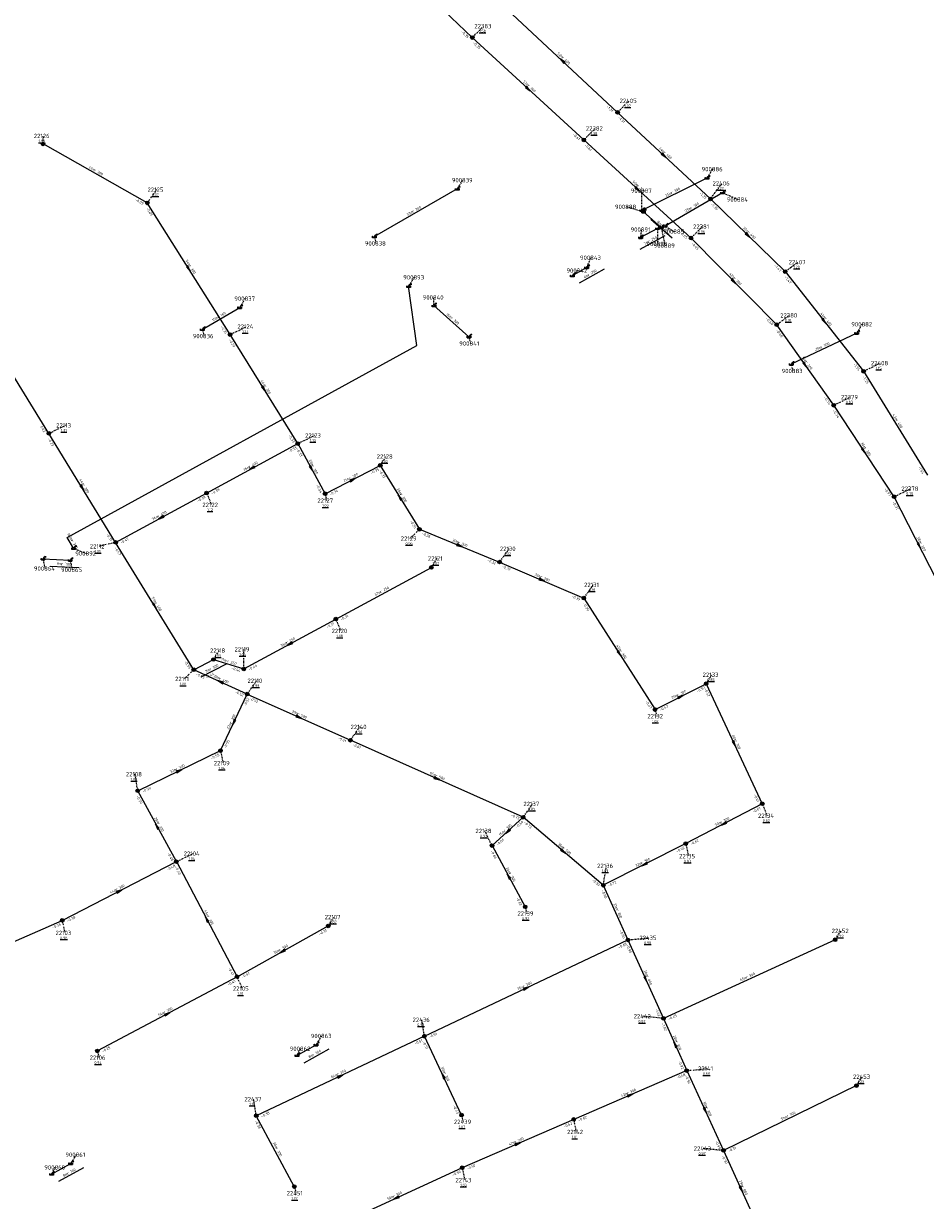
# Model space of a CAD drawing. Extents: x 188323 to 208361, y 565368 to 574910.
# Tile 193 of 256: x 201896 to 202207, y 570676 to 571081. Entities that reach past the tile are written whole.
import ezdxf

# ---------------------------------------------------------------- set-up
doc = ezdxf.new("R2010")
doc.units = 0
doc.linetypes.add('DASHDOT', pattern=[1, 0.5, -0.25, 0, -0.25])
doc.layers.get('0').update_dxf_attribs({"linetype": 'CONTINUOUS'})
for name, color, linetype in [('RIO-AFM', 7, 'CONTINUOUS'), ('RIO-BOK', 7, 'CONTINUOUS'), ('RIO-DET', 7, 'CONTINUOUS'), ('RIO-KNP', 7, 'CONTINUOUS'), ('RIO-KNR', 7, 'CONTINUOUS'), ('RIO-LAG', 7, 'CONTINUOUS'), ('RIO-LAG_0B', 7, 'CONTINUOUS'), ('RIO-LEN', 7, 'CONTINUOUS'), ('RIO-MVD', 1, 'CONTINUOUS'), ('RIO-VRB', 6, 'DASHDOT'), ('RIO-VRH', 7, 'CONTINUOUS')]:
    doc.layers.add(name, color=color, linetype=linetype)
doc.styles.add('RIO-TXT', font='isocp.shx')

# ---------------------------------------------------------------- blocks, each defined once
blk = doc.blocks.new('L_VHR')
blk.add_lwpolyline([(-0.5, 0), (0.5, 0), (-0.5, 0.15), (-0.5, -0.15), (0.5, 0)])
blk = doc.blocks.new('K_IPG')
blk.add_circle((0, 0), 0.5)
for points in [[(0, 0), (-0.5, 0), (-0.433013, 0.25)], [(0, 0), (-0.433013, -0.25), (-0.5, 0)], [(0, 0), (-0.433013, 0.25), (-0.25, 0.433013)], [(0, 0), (-0.25, -0.433013), (-0.433013, -0.25)], [(0, 0), (-0.25, 0.433013), (0, 0.5)], [(0, 0), (0, -0.5), (-0.25, -0.433013)], [(0, 0), (0, 0.5), (0.25, 0.433013)], [(0, 0), (0.25, 0.433013), (0.433013, 0.25)], [(0, 0), (0.433013, 0.25), (0.5, 0)], [(0, 0), (0.5, 0), (0.433013, -0.25)], [(0, 0), (0.433013, -0.25), (0.25, -0.433013)], [(0, 0), (0.25, -0.433013), (0, -0.5)]]:
    blk.add_solid(points)
at = {"style": 'RIO-TXT', "flags": 1}
blk.add_attdef('KNOOPNAAM', (2, 2), '', height=1, dxfattribs=at)
blk = doc.blocks.new('K_UTB')
blk.add_lwpolyline([(0.5, 0.15), (0.5, -0.3), (-0.5, -0.3), (-0.5, 0.15), (-0.45, 0.15), (-0.45, -0.25), (0, -0.25), (0.45, -0.25), (0.45, 0.15)], close=True)
blk.add_lwpolyline([(0.85, 0.6), (0.55, 0.65), (0.614828, 0.459583), (0.850842, 0.598937)])
blk.add_arc((0.85, -0.25), 0.85, 90, 180)
at = {"style": 'RIO-TXT', "flags": 1}
blk.add_attdef('KNOOPNAAM', (2, 2), '', height=1, dxfattribs=at)
blk = doc.blocks.new('106_02______22111_____22118_')
at = {"layer": 'RIO-LAG_0B'}
blk.add_line((0, 0), (8.732, 4.494), dxfattribs=at)
at = {"layer": 'RIO-AFM', "style": 'RIO-TXT'}
blk.add_text('r 300', height=0.9, rotation=27.2324, dxfattribs=at).set_placement((3.1766, 2.1974))
at = {"layer": 'RIO-BOK', "style": 'RIO-TXT'}
blk.add_text('-0.44', height=0.9, rotation=27.2324, dxfattribs=at).set_placement((1.8853, -0.6042))
at = {"layer": 'RIO-LEN', "style": 'RIO-TXT'}
blk.add_text('8m', height=0.9, rotation=27.2324, dxfattribs=at).set_placement((1.7362, 1.456))
blk = doc.blocks.new('1333_90______900842____900843_')
at = {"layer": 'RIO-LAG'}
blk.add_line((0, 0), (8.528, 4.87), dxfattribs=at)
at = {"layer": 'RIO-AFM', "style": 'RIO-TXT'}
blk.add_text('r 250', height=0.9, rotation=29.7293, dxfattribs=at).set_placement((3.0779, 2.3337))
at = {"layer": 'RIO-LEN', "style": 'RIO-TXT'}
blk.add_text('6m', height=0.9, rotation=29.7293, dxfattribs=at).set_placement((1.6712, 1.5303))
blk = doc.blocks.new('1335_90______900860____900861_')
at = {"layer": 'RIO-LAG'}
blk.add_line((0, 0), (8.613, 4.717), dxfattribs=at)
at = {"layer": 'RIO-AFM', "style": 'RIO-TXT'}
blk.add_text('r 160', height=0.9, rotation=28.7046, dxfattribs=at).set_placement((3.1191, 2.2783))
at = {"layer": 'RIO-LEN', "style": 'RIO-TXT'}
blk.add_text('8m', height=0.9, rotation=28.7046, dxfattribs=at).set_placement((1.6983, 1.5001))
blk = doc.blocks.new('1336_90______900862____900863_')
at = {"layer": 'RIO-LAG'}
blk.add_line((0, 0), (8.613, 4.717), dxfattribs=at)
at = {"layer": 'RIO-AFM', "style": 'RIO-TXT'}
blk.add_text('r 160', height=0.9, rotation=28.7046, dxfattribs=at).set_placement((3.1191, 2.2783))
at = {"layer": 'RIO-LEN', "style": 'RIO-TXT'}
blk.add_text('8m', height=0.9, rotation=28.7046, dxfattribs=at).set_placement((1.6983, 1.5001))
blk = doc.blocks.new('1337_90______900864____900865_')
at = {"layer": 'RIO-LAG'}
blk.add_line((0, 0), (9.808, -0.487), dxfattribs=at)
at = {"layer": 'RIO-AFM', "style": 'RIO-TXT'}
blk.add_text('r 300', height=0.9, rotation=357.1257, dxfattribs=at).set_placement((3.8501, 0.3097))
at = {"layer": 'RIO-LEN', "style": 'RIO-TXT'}
blk.add_text('9m', height=0.9, rotation=357.1257, dxfattribs=at).set_placement((2.2321, 0.3899))
blk = doc.blocks.new('1339_90______900888____900889_')
at = {"layer": 'RIO-LAG'}
blk.add_line((0, 0), (7.398, -6.46), dxfattribs=at)
at = {"layer": 'RIO-AFM', "style": 'RIO-TXT'}
blk.add_text('r 250', height=0.9, rotation=318.8448, dxfattribs=at).set_placement((3.2144, -2.1426))
at = {"layer": 'RIO-LEN', "style": 'RIO-TXT'}
blk.add_text('8m', height=0.9, rotation=318.8448, dxfattribs=at).set_placement((1.9941, -1.0772))
blk = doc.blocks.new('1340_90______900890____900891_')
at = {"layer": 'RIO-LAG'}
blk.add_line((0, 0), (-8.611, -4.725), dxfattribs=at)
at = {"layer": 'RIO-AFM', "style": 'RIO-TXT'}
blk.add_text('r 250', height=0.9, rotation=388.732, dxfattribs=at).set_placement((-5.4935, -2.4428))
at = {"layer": 'RIO-LEN', "style": 'RIO-TXT'}
blk.add_text('7m', height=0.9, rotation=388.732, dxfattribs=at).set_placement((-6.9135, -3.2225))

msp = doc.modelspace()

# ---------------------------------------------------------------- linework, layer by layer
at = {"layer": 'RIO-LAG'}
for p, q in [((202131.392, 571028.288), (202108.992, 571017.152)), ((202045.408, 571024.512), (202016.896, 571008.128)), ((202136.768, 571023.232), (202116.976, 571011.776)), ((202109.536, 571016.64), (202115.648, 571011.264)), ((202114.352, 571010.944), (202108.544, 571007.808)), ((202085.04, 570994.688), (202089.952, 570997.504)), ((201957.632, 570976.192), (201970.528, 570983.744)), ((202037.376, 570984.384), (202049.408, 570973.632)), ((202182.928, 570974.912), (202160.384, 570964.224)), ((201902.784, 570897.216), (201912.144, 570896.768)), ((201990.224, 570726.336), (201996.832, 570729.984)), ((201905.744, 570685.504), (201912.352, 570689.152))]:
    msp.add_line(p, q, dxfattribs=at)
msp.add_lwpolyline([(201913.344, 570900.864), (201911.168, 570904.576), (202031.472, 570970.624), (202028.672, 570991.04)], dxfattribs=at)
at = {"layer": 'RIO-LAG_0B'}
for p, q in [((202050.592, 571076.608), (202018.8, 571106.88)), ((202062.592, 571086.272), (202100.608, 571050.88)), ((202088.992, 571041.408), (202050.592, 571076.608)), ((202100.608, 571050.88), (202132.608, 571021.12)), ((201938.704, 571019.712), (201902.8, 571040)), ((202125.904, 571007.616), (202088.992, 571041.408)), ((201967.2, 570974.4), (201938.704, 571019.712)), ((202132.608, 571021.12), (202158.304, 570996.096)), ((202155.392, 570977.792), (202125.904, 571007.616)), ((202158.304, 570996.096), (202185.296, 570961.792)), ((201904.8, 570940.416), (201880.8, 570979.392)), ((201990.496, 570936.896), (201967.2, 570974.4)), ((202175.008, 570950.08), (202155.392, 570977.792)), ((202185.296, 570961.792), (202207.296, 570926.08)), ((202195.808, 570918.592), (202175.008, 570950.08)), ((201927.808, 570902.912), (201904.8, 570940.416)), ((201959.104, 570919.872), (201990.496, 570936.896)), ((201990.496, 570936.896), (201999.904, 570919.616)), ((201999.904, 570919.616), (202018.896, 570929.408)), ((202018.896, 570929.408), (202032.4, 570907.392)), ((201927.808, 570902.912), (201959.104, 570919.872)), ((202213.104, 570884.928), (202195.808, 570918.592)), ((202032.4, 570907.392), (202060, 570896.128)), ((201954.704, 570859.072), (201927.808, 570902.912)), ((202003.6, 570876.48), (202036.496, 570894.272)), ((202060, 570896.128), (202088.992, 570883.712)), ((202088.992, 570883.712), (202113.504, 570845.376)), ((201971.904, 570859.328), (202003.6, 570876.48)), ((201954.704, 570859.072), (201961.504, 570862.592)), ((201961.504, 570862.592), (201971.904, 570859.328)), ((201973.104, 570850.688), (201954.704, 570859.072)), ((202113.504, 570845.376), (202131.104, 570854.272)), ((202131.104, 570854.272), (202150.4, 570812.928)), ((201963.904, 570831.232), (201973.104, 570850.688)), ((201973.104, 570850.688), (202008.608, 570834.816)), ((202068.096, 570808.32), (202008.608, 570834.816)), ((201935.392, 570817.408), (201963.904, 570831.232)), ((201948.704, 570793.024), (201935.392, 570817.408)), ((202150.4, 570812.928), (202124.096, 570799.232)), ((202068.096, 570808.32), (202057.408, 570798.528)), ((202095.696, 570784.896), (202068.096, 570808.32)), ((202057.408, 570798.528), (202068.8, 570777.472)), ((202124.096, 570799.232), (202095.696, 570784.896)), ((201909.408, 570772.8), (201948.704, 570793.024)), ((201948.704, 570793.024), (201969.6, 570753.408)), ((202095.696, 570784.896), (202104.192, 570766.08)), ((201876.4, 570758.4), (201909.408, 570772.8)), ((201969.6, 570753.408), (202000.992, 570770.88)), ((202034.096, 570732.928), (202104.192, 570766.08)), ((202104.192, 570766.08), (202116.4, 570739.072)), ((202175.52, 570766.144), (202116.4, 570739.072)), ((201969.6, 570753.408), (201921.504, 570727.872)), ((202116.4, 570739.072), (202124.4, 570721.088)), ((202034.096, 570732.928), (201976.192, 570705.6)), ((202046.896, 570705.792), (202034.096, 570732.928)), ((202124.4, 570721.088), (202085.504, 570704.32)), ((202124.4, 570721.088), (202137.104, 570693.632)), ((202182.864, 570715.968), (202137.104, 570693.632)), ((201989.312, 570681.216), (201976.192, 570705.6)), ((202085.504, 570704.32), (202047.104, 570687.68)), ((202137.104, 570693.632), (202149.2, 570666.88)), ((202047.104, 570687.68), (202001.792, 570666.816))]:
    msp.add_line(p, q, dxfattribs=at)
at = {"layer": 'RIO-VRB'}
for p, q in [((202050.6, 571076.6), (202054.4874, 571080.5624)), ((202100.6, 571050.9), (202104.4874, 571054.8624)), ((202089, 571041.4), (202092.8874, 571045.3624)), ((201902.8, 571040), (201902.7997, 571042.775)), ((202131.39, 571028.27), (202133.3664, 571031.3258)), ((202045.4, 571024.5), (202047.3764, 571027.5558)), ((201938.7, 571019.7), (201941.9618, 571024.288)), ((202109, 571017.15), (202108.999, 571023.925)), ((202132.6, 571021.1), (202136.5045, 571026.4541)), ((202136.77, 571023.23), (202142.0309, 571020.8922)), ((202109.53, 571016.63), (202103.547, 571018.3831)), ((202114.35, 571010.97), (202114.3529, 571005.595)), ((202115.65, 571011.28), (202116.8776, 571005.0123)), ((202116.98, 571011.76), (202120.1014, 571009.8404)), ((202125.9, 571007.6), (202129.7874, 571011.5624)), ((202016.89, 571008.11), (202017.4235, 571005.7816)), ((202108.55, 571007.79), (202108.91, 571010.5335)), ((202089.96, 570997.5), (202091.4972, 571000.8632)), ((202158.3, 570996.1), (202162.6949, 570999.3377)), ((202085.04, 570994.69), (202086.8369, 570996.4276)), ((202028.67, 570991.06), (202030.6464, 570994.1158)), ((201970.52, 570983.72), (201972.4964, 570986.7758)), ((202037.37, 570984.4), (202037.3697, 570987.175)), ((202155.4, 570977.8), (202159.7949, 570981.0377)), ((201957.64, 570976.22), (201958.1735, 570973.8916)), ((201967.2, 570974.4), (201972.9086, 570977.178)), ((202182.93, 570974.89), (202184.9064, 570977.9458)), ((202049.4, 570973.66), (202049.9335, 570971.3316)), ((202160.39, 570964.21), (202160.9235, 570961.8816)), ((202185.3, 570961.8), (202191.0086, 570964.578)), ((202175, 570950.1), (202180.7086, 570952.878)), ((201904.8, 570940.4), (201910.5086, 570943.178)), ((201990.5, 570936.9), (201996.2086, 570939.678)), ((202018.9, 570929.4), (202020.8764, 570932.4558)), ((201959.1, 570919.9), (201960.8352, 570915.8308)), ((201999.9, 570919.6), (202000.4335, 570917.2716)), ((202195.8, 570918.6), (202201.5086, 570921.378)), ((202032.4, 570907.4), (202029.1394, 570904.211)), ((201927.8, 570902.9), (201922.0921, 570901.5202)), ((201902.79, 570897.24), (201903.4971, 570893.9268)), ((201913.35, 570900.89), (201917.7449, 570899.0523)), ((202036.5, 570894.3), (202038.4764, 570897.3558)), ((202060, 570896.1), (202063.2618, 570900.688)), ((201912.15, 570896.77), (201912.8571, 570893.4568)), ((202089, 570883.7), (202092.2618, 570888.288)), ((202003.6, 570876.5), (202005.3352, 570872.4308)), ((201961.5, 570862.6), (201963.4764, 570865.6558)), ((201971.9, 570859.3), (201971.899, 570866.075)), ((201954.7, 570859.1), (201951.4394, 570855.911)), ((202131.1, 570854.3), (202133.0764, 570857.3558)), ((201973.1, 570850.7), (201976.3618, 570855.288)), ((202113.5, 570845.4), (202114.0335, 570843.0716)), ((202008.6, 570834.8), (202011.8618, 570839.388)), ((201963.9, 570831.2), (201964.7806, 570826.902)), ((201935.4, 570817.4), (201934.5179, 570823.0977)), ((202068.1, 570808.3), (202071.3618, 570812.888)), ((202150.4, 570812.9), (202152.1352, 570808.8308)), ((202057.4, 570798.5), (202054.8616, 570803.5945)), ((202124.1, 570799.2), (202124.9806, 570794.902)), ((201948.7, 570793), (201954.4086, 570795.778)), ((202095.7, 570784.9), (202096.7541, 570791.5829)), ((202068.8, 570777.5), (202069.3335, 570775.1716)), ((201909.4, 570772.8), (201910.2806, 570768.502)), ((202001, 570770.9), (202002.9764, 570773.9558)), ((202175.52, 570766.13), (202177.4964, 570769.1858)), ((202104.2, 570766.1), (202111.275, 570766.8)), ((201969.6, 570753.4), (201971.3352, 570749.3308)), ((202116.4, 570739.1), (202109.325, 570739.7978)), ((202034.1, 570732.9), (202033.2179, 570738.5977)), ((201996.84, 570729.97), (201998.8164, 570733.0258)), ((201921.5, 570727.9), (201922.0335, 570725.5716)), ((201990.23, 570726.35), (201991.5636, 570728.6397)), ((202124.4, 570721.1), (202131.475, 570721.8)), ((202182.86, 570715.96), (202184.8364, 570719.0158)), ((201976.2, 570705.6), (201975.3179, 570711.2977)), ((202046.9, 570705.8), (202047.4335, 570703.4716)), ((202085.5, 570704.3), (202086.3806, 570700.002)), ((201912.36, 570689.12), (201914.3364, 570692.1758)), ((202137.1, 570693.6), (202130.025, 570694.2978)), ((201905.75, 570685.5), (201907.0836, 570687.7897)), ((202047.1, 570687.7), (202047.9806, 570683.402)), ((201989.32, 570681.23), (201989.8535, 570678.9016))]:
    msp.add_line(p, q, dxfattribs=at)

# ---------------------------------------------------------------- block references
at = {"layer": 'RIO-DET'}
for name, p in [('1339_90______900888____900889_', (202112.032, 571014.144)), ('1340_90______900890____900891_', (202116.848, 571008.448)), ('1333_90______900842____900843_', (202087.536, 570992.192)), ('1337_90______900864____900865_', (201905.296, 570894.72)), ('106_02______22111_____22118_', (201957.2, 570856.576)), ('1336_90______900862____900863_', (201992.736, 570723.84)), ('1335_90______900860____900861_', (201908.256, 570683.008))]:
    msp.add_blockref(name, p, dxfattribs=at)
at = {"layer": 'RIO-KNP', "xscale": 1.25, "yscale": 1.25, "zscale": 1.25}
for name, p in [('K_IPG', (202050.592, 571076.608)), ('K_IPG', (202100.608, 571050.88)), ('K_IPG', (201902.8, 571040)), ('K_IPG', (202088.992, 571041.408)), ('K_UTB', (202131.392, 571028.288)), ('K_UTB', (202045.408, 571024.512)), ('K_UTB', (202136.768, 571023.232)), ('K_IPG', (201938.704, 571019.712)), ('K_IPG', (202132.608, 571021.12)), ('K_UTB', (202108.992, 571017.152)), ('K_UTB', (202109.536, 571016.64)), ('K_UTB', (202114.352, 571010.944)), ('K_UTB', (202115.648, 571011.264)), ('K_UTB', (202116.976, 571011.776)), ('K_UTB', (202016.896, 571008.128)), ('K_UTB', (202108.544, 571007.808)), ('K_IPG', (202125.904, 571007.616)), ('K_UTB', (202085.04, 570994.688)), ('K_UTB', (202089.952, 570997.504)), ('K_IPG', (202158.304, 570996.096)), ('K_UTB', (202028.672, 570991.04)), ('K_UTB', (201970.528, 570983.744)), ('K_UTB', (202037.376, 570984.384)), ('K_IPG', (202155.392, 570977.792)), ('K_UTB', (201957.632, 570976.192)), ('K_IPG', (201967.2, 570974.4)), ('K_UTB', (202049.408, 570973.632)), ('K_UTB', (202182.928, 570974.912)), ('K_UTB', (202160.384, 570964.224)), ('K_IPG', (202185.296, 570961.792)), ('K_IPG', (202175.008, 570950.08)), ('K_IPG', (201904.8, 570940.416)), ('K_IPG', (201990.496, 570936.896)), ('K_IPG', (202018.896, 570929.408)), ('K_IPG', (201959.104, 570919.872)), ('K_IPG', (201999.904, 570919.616)), ('K_IPG', (202195.808, 570918.592)), ('K_IPG', (202032.4, 570907.392)), ('K_UTB', (201913.344, 570900.864)), ('K_IPG', (201927.808, 570902.912)), ('K_UTB', (201902.784, 570897.216)), ('K_UTB', (201912.144, 570896.768)), ('K_IPG', (202036.496, 570894.272)), ('K_IPG', (202060, 570896.128)), ('K_IPG', (202088.992, 570883.712)), ('K_IPG', (202003.6, 570876.48)), ('K_IPG', (201961.504, 570862.592)), ('K_IPG', (201954.704, 570859.072)), ('K_IPG', (201971.904, 570859.328)), ('K_IPG', (202131.104, 570854.272)), ('K_IPG', (201973.104, 570850.688)), ('K_IPG', (202113.504, 570845.376)), ('K_IPG', (202008.608, 570834.816)), ('K_IPG', (201963.904, 570831.232)), ('K_IPG', (201935.392, 570817.408)), ('K_IPG', (202150.4, 570812.928)), ('K_IPG', (202068.096, 570808.32)), ('K_IPG', (202057.408, 570798.528)), ('K_IPG', (202124.096, 570799.232)), ('K_IPG', (201948.704, 570793.024)), ('K_IPG', (202095.696, 570784.896)), ('K_IPG', (202068.8, 570777.472)), ('K_IPG', (201909.408, 570772.8)), ('K_IPG', (202000.992, 570770.88)), ('K_IPG', (202104.192, 570766.08)), ('K_IPG', (202175.52, 570766.144)), ('K_IPG', (201969.6, 570753.408)), ('K_IPG', (202116.4, 570739.072)), ('K_IPG', (202034.096, 570732.928)), ('K_IPG', (201921.504, 570727.872)), ('K_UTB', (201990.224, 570726.336)), ('K_UTB', (201996.832, 570729.984)), ('K_IPG', (202124.4, 570721.088)), ('K_IPG', (202182.864, 570715.968)), ('K_IPG', (201976.192, 570705.6)), ('K_IPG', (202046.896, 570705.792)), ('K_IPG', (202085.504, 570704.32)), ('K_IPG', (202137.104, 570693.632)), ('K_UTB', (201912.352, 570689.152)), ('K_IPG', (202047.104, 570687.68)), ('K_UTB', (201905.744, 570685.504)), ('K_IPG', (201989.312, 570681.216))]:
    msp.add_blockref(name, p, dxfattribs=at)
at = {"layer": 'RIO-VRH', "xscale": 2, "yscale": 2, "zscale": 2}
for p, rotation in [((202081.6, 571068.6), 497.033), ((202069.8, 571059), 317.4938), ((202116.6, 571036), 317.0431), ((202107.45, 571024.5), 317.515), ((202145.45, 571008.6), 315.7955), ((201952.95, 570997.05), 302.1814), ((202140.65, 570992.7), 314.7147), ((202171.8, 570978.95), 308.2141), ((202165.2, 570963.95), 305.288), ((201978.85, 570955.65), 301.8599), ((202185.4, 570934.35), 303.4432), ((201974.8, 570928.4), 208.4283), ((201995.2, 570928.25), 298.5238), ((201916.3, 570921.65), 301.5281), ((202009.4, 570924.5), 27.2815), ((202025.65, 570918.4), 481.5407), ((201943.45, 570911.4), 208.5049), ((202046.2, 570901.75), 337.7371), ((202204.45, 570901.75), 297.1802), ((202074.5, 570889.9), 336.8514), ((201941.25, 570881), 301.5623), ((201987.75, 570867.9), 208.4808), ((202101.25, 570864.55), 302.6123), ((201963.9, 570854.9), 155.4648), ((202122.3, 570849.85), 26.8222), ((201968.5, 570840.95), 244.7358), ((201990.85, 570842.75), 335.8754), ((202140.75, 570833.6), 295.0007), ((201949.65, 570824.3), 25.8341), ((202038.35, 570821.55), 335.9953), ((201942.05, 570805.2), 118.6002), ((202062.75, 570803.4), 222.4819), ((202137.25, 570806.05), 207.5128), ((202081.9, 570796.6), 319.7119), ((202109.9, 570792.05), 206.7235), ((202063.1, 570788), 478.5018), ((201929.05, 570782.9), 27.2002), ((201959.15, 570773.2), 477.8304), ((201985.3, 570762.15), 209.1291), ((202110.3, 570752.6), 294.3225), ((202069.15, 570749.5), 25.3401), ((201945.55, 570740.65), 387.9273), ((202120.4, 570730.1), 473.9691), ((202005.15, 570719.25), 385.2415), ((202040.5, 570719.35), 115.2891), ((202104.95, 570712.7), 383.356), ((202130.75, 570707.35), 294.7949), ((202066.3, 570696), 383.3761), ((202143.15, 570680.25), 294.3859), ((202024.45, 570677.25), 204.7646)]:
    msp.add_blockref('L_VHR', p, dxfattribs=dict(at, rotation=rotation))

# ---------------------------------------------------------------- texts
at = {"layer": 'RIO-AFM', "style": 'RIO-TXT'}
for s, rotation, p in [('r 400', 317.033, (202081.3588, 571069.5299)), ('r 300', 317.4938, (202069.5513, 571059.9279)), ('r 400', 317.0431, (202116.3566, 571036.9282)), ('r 300', 330.5166, (201920.2966, 571030.6952)), ('r 300', 317.515, (202107.2004, 571025.4275)), ('r 300', 386.4086, (202119.2435, 571022.804)), ('r 300', 390.0929, (202125.9196, 571017.527)), ('r 300', 389.891, (202030.1882, 571016.3431)), ('r 400', 315.7955, (202145.2252, 571009.5314)), ('r 300', 302.1814, (201952.9555, 570998.011)), ('r 300', 314.7147, (202140.4441, 570993.6369)), ('r 160', 30.2091, (201963.1283, 570979.9944)), ('r 300', 318.2468, (202043.1164, 570979.9462)), ('r 400', 308.2141, (202171.7019, 570979.9045)), ('r 300', 385.3502, (202170.7104, 570969.6615)), ('r 300', 305.288, (202165.1485, 570964.9061)), ('r 300', 301.8599, (201978.8585, 570956.6092)), ('r 400', 301.6492, (202196.3114, 570944.909)), ('r 300', 303.4432, (202185.3801, 570935.3083)), ('r 400', 28.4283, (201973.8495, 570928.454)), ('r 300', 298.5238, (201995.2573, 570929.2037)), ('r 300', 27.2815, (202008.4508, 570924.573)), ('r 300', 301.5281, (201916.3139, 570922.6093)), ('r 300', 301.5407, (202025.6587, 570919.3565)), ('r 400', 28.5049, (201942.4993, 570911.4527)), ('r 300', 300.7165, (201912.4147, 570903.4456)), ('r 300', 337.7371, (202045.6427, 570902.5281)), ('r 300', 297.1802, (202204.535, 570902.7045)), ('r 300', 336.8514, (202073.9549, 570890.6872)), ('r 250', 28.412, (202019.0995, 570885.4542)), ('r 400', 301.5623, (201941.2652, 570881.9607)), ('r 250', 28.4808, (201986.7994, 570867.9531)), ('r 300', 302.6123, (202101.2461, 570865.5098)), ('r 250', 342.3972, (201966.0798, 570861.6744)), ('r 400', 335.4648, (201963.3727, 570855.6968)), ('r 300', 26.8222, (202121.3515, 570849.9306)), ('r 300', 64.7358, (201967.7022, 570840.4307)), ('r 500', 335.8754, (201990.3197, 570843.5483)), ('r 300', 295.0007, (202140.8733, 570834.5518)), ('r 300', 25.8341, (201948.703, 570824.397)), ('r 500', 335.9953, (202037.8212, 570822.3549)), ('r 300', 387.5128, (202136.2962, 570806.1269)), ('r 300', 298.6002, (201942.1084, 570806.1549)), ('r 300', 402.4819, (202061.8118, 570803.2243)), ('r 500', 319.7119, (202081.6122, 570797.5139)), ('r 300', 386.7235, (202108.9472, 570792.1407)), ('r 300', 298.5018, (202063.1589, 570788.9543)), ('r 300', 27.2002, (201928.1009, 570782.9743)), ('r 800', 294.3357, (202100.0772, 570776.4469)), ('r 300', 297.8304, (201959.2259, 570774.1567)), ('r 300', 29.1291, (201984.349, 570762.1924)), ('r 300', 25.3401, (202068.2038, 570749.6051)), ('r 800', 294.3225, (202110.43, 570753.5481)), ('r 300', 384.5677, (202145.0068, 570752.7511)), ('r 300', 387.9273, (201944.5919, 570740.727)), ('r 800', 293.9691, (202120.5329, 570731.0461)), ('r 300', 385.2415, (202004.1953, 570719.3745)), ('r 300', 295.2891, (202040.614, 570720.3004)), ('r 300', 383.356, (202104.0025, 570712.8495)), ('r 800', 294.7949, (202130.8723, 570708.2994)), ('r 300', 386.0392, (202159.0253, 570704.8874)), ('r 300', 383.3761, (202065.3526, 570696.1491)), ('r 300', 298.3028, (201982.8234, 570694.3695)), ('r 300', 384.7646, (202023.498, 570677.3783)), ('r 800', 294.3859, (202143.2788, 570681.1984))]:
    msp.add_text(s, height=0.9, rotation=rotation, dxfattribs=at).set_placement(p)
at = {"layer": 'RIO-BOK', "style": 'RIO-TXT'}
for s, rotation, p in [('-0.35', 316.3881, (202046.6837, 571078.4326)), ('-0.35', 317.4938, (202050.6871, 571074.6222)), ('-1.31', 317.033, (202096.6668, 571052.6922)), ('-1.31', 317.0431, (202100.6715, 571048.9216)), ('-0.61', 317.4938, (202085.0525, 571043.1606)), ('-0.61', 317.515, (202089.0878, 571039.4222)), ('-1.35', 317.0431, (202128.6624, 571022.8882)), ('-0.09', 330.5166, (201934.4533, 571020.5201)), ('-1.35', 315.7955, (202132.6284, 571019.1205)), ('-0.09', 302.1814, (201938.2616, 571017.7694)), ('-0.65', 317.515, (202121.9508, 571009.3584)), ('-0.65', 314.7147, (202125.8911, 571005.6203)), ('-1.47', 315.7955, (202154.3989, 570997.9698)), ('-1.47', 308.2141, (202158.067, 570994.134)), ('-0.68', 314.7147, (202151.5374, 570979.7459)), ('-0.20', 302.1814, (201963.8583, 570977.1414)), ('-0.68', 305.288, (202155.0669, 570975.8485)), ('-0.20', 301.8599, (201966.7508, 570972.4719)), ('-1.55', 308.2141, (202181.6835, 570964.1714)), ('-1.55', 301.6492, (202184.8437, 570959.8736)), ('-0.74', 305.288, (202171.5048, 570952.6486)), ('-0.74', 303.4432, (202174.6043, 570948.1602)), ('0.02', 301.6134, (201901.765, 570942.7117)), ('-0.23', 301.5281, (201904.3397, 570938.4745)), ('-0.33', 301.8599, (201987.1689, 570939.6566)), ('-0.33', 28.4283, (201987.5603, 570933.7165)), ('-0.33', 298.5238, (201989.9394, 570935.0013)), ('-0.35', 27.2815, (202015.8973, 570926.276)), ('-0.35', 301.5407, (202018.4401, 570927.4744)), ('-1.55', 301.6492, (202203.9777, 570928.8683)), ('-0.34', 298.5238, (201996.721, 570922.539)), ('-0.39', 28.5049, (201956.1645, 570916.7125)), ('-0.39', 28.4283, (201960.9975, 570919.3353)), ('-0.34', 27.2815, (202001.7858, 570918.9974)), ('-0.97', 303.4432, (202192.3903, 570921.2618)), ('-0.97', 297.1802, (202195.195, 570916.715)), ('-0.26', 301.5407, (202029.074, 570910.1696)), ('-0.31', 301.5281, (201924.4846, 570905.6761)), ('-0.26', 337.7371, (202033.1661, 570905.5745)), ('-0.47', 28.5049, (201929.6982, 570902.3378)), ('-0.47', 301.5623, (201927.3408, 570900.9742)), ('-0.32', 337.7371, (202055.6814, 570896.3729)), ('-0.32', 336.8514, (202060.7378, 570894.2629)), ('-0.39', 336.8514, (202084.6864, 570884.0407)), ('-0.39', 302.6123, (202088.5762, 570881.7662)), ('-0.31', 28.412, (202005.4973, 570875.9348)), ('-0.31', 28.4808, (202000.6632, 570873.3137)), ('-0.55', 301.5623, (201951.3868, 570861.8769)), ('-0.44', 28.4808, (201973.798, 570858.737)), ('-0.55', 335.4648, (201955.3931, 570857.2456)), ('-0.44', 342.3972, (201967.5705, 570859.2095)), ('-0.52', 26.8222, (202128.0725, 570851.2002)), ('-0.52', 335.4648, (201968.7931, 570851.1385)), ('-0.52', 64.7358, (201972.6165, 570846.3941)), ('-0.52', 335.8754, (201973.8064, 570848.8506)), ('-0.52', 295.0007, (202130.4237, 570852.4393)), ('-0.47', 302.6123, (202110.1333, 570848.1137)), ('-0.47', 26.8222, (202115.3809, 570844.7823)), ('-0.55', 64.7358, (201965.7634, 570831.8686)), ('-0.61', 335.8754, (202004.2955, 570835.2181)), ('-0.61', 335.9953, (202009.3103, 570832.9521)), ('-0.55', 25.8341, (201960.8195, 570828.1529)), ('-0.50', 25.8341, (201937.27, 570816.75)), ('-0.50', 298.6002, (201934.8419, 570815.5006)), ('-0.61', 295.0007, (202147.4226, 570816.0357)), ('-0.73', 335.9953, (202063.801, 570808.7245)), ('-0.61', 387.5128, (202147.4034, 570809.7787)), ('-0.60', 402.4819, (202066.0176, 570804.5033)), ('-0.73', 319.7119, (202068.2636, 570806.327)), ('-0.66', 402.4819, (202059.3779, 570798.4143)), ('-0.62', 387.5128, (202125.9886, 570798.6062)), ('-0.48', 298.6002, (201945.5218, 570795.9368)), ('-0.66', 298.5018, (202056.8386, 570796.6015)), ('-0.62', 386.7235, (202121.0603, 570796.1216)), ('-0.48', 27.2002, (201945.6929, 570789.8803)), ('-0.48', 297.8304, (201948.1164, 570791.1082)), ('-0.90', 319.7119, (202091.6806, 570786.499)), ('-0.72', 386.7235, (202097.5802, 570784.2803)), ('-0.62', 298.5018, (202065.6245, 570780.4414)), ('-0.90', 294.3357, (202095.0022, 570783.0473)), ('-0.38', 23.5723, (201906.201, 570769.8766)), ('-0.38', 27.2002, (201911.285, 570772.1947)), ('-0.31', 29.1291, (201998.0997, 570767.6809)), ('-0.90', 294.3357, (202101.2449, 570769.2631)), ('-0.68', 25.3401, (202101.0932, 570763.0795)), ('-0.90', 294.3225, (202103.5018, 570764.2475)), ('-0.41', 297.8304, (201966.4709, 570756.3848)), ('-0.41', 387.9273, (201966.6187, 570750.271)), ('-0.41', 29.1291, (201971.5043, 570752.8585)), ('-1.02', 294.3225, (202113.4508, 570742.2662)), ('-0.45', 384.5677, (202118.2556, 570738.41)), ('-1.02', 293.9691, (202115.6903, 570737.2518)), ('-0.51', 385.2415, (202030.9728, 570729.9197)), ('-0.51', 25.3401, (202035.9643, 570732.2339)), ('-0.25', 387.9273, (201923.3929, 570727.3199)), ('-0.51', 295.2891, (202033.4331, 570731.036)), ('-0.92', 293.9691, (202121.4645, 570724.2821)), ('-0.68', 383.356, (202121.1814, 570718.2114)), ('-0.92', 294.7949, (202123.7171, 570719.2418)), ('-0.38', 385.2415, (201978.0636, 570704.9319)), ('-0.43', 295.2891, (202043.8978, 570708.9165)), ('-0.38', 298.3028, (201975.632, 570703.7035)), ('-0.62', 383.3761, (202082.2828, 570701.4101)), ('-0.62', 383.356, (202087.3406, 570703.5709)), ('-0.99', 294.7949, (202134.125, 570696.7425)), ('-0.31', 386.0392, (202138.9727, 570692.9579)), ('-0.99', 294.3859, (202136.4038, 570691.7467)), ('-0.50', 384.7646, (202043.9513, 570684.7374)), ('-0.50', 383.3761, (202048.9408, 570686.9715))]:
    msp.add_text(s, height=0.9, rotation=rotation, dxfattribs=at).set_placement(p)
at = {"layer": 'RIO-KNR', "style": 'RIO-TXT'}
for s, p in [('22383', (202051.2999, 571079.8124)), ('22405', (202101.2999, 571054.1124)), ('22126', (201899.6122, 571042.025)), ('22382', (202089.6999, 571044.6124)), ('900886', (202129.5414, 571030.5758)), ('900839', (202043.5514, 571026.8058)), ('22406', (202133.317, 571025.7041)), ('22125', (201938.7743, 571023.538)), ('900887', (202105.174, 571023.175)), ('900888', (202099.722, 571017.6331)), ('900884', (202138.2059, 571020.1422)), ('900891', (202105.085, 571009.7835)), ('22381', (202126.5999, 571010.8124)), ('900885', (202116.2764, 571009.0904)), ('900838', (202013.5985, 571005.0316)), ('900890', (202110.5279, 571004.845)), ('900889', (202113.0526, 571004.2623)), ('900843', (202087.6722, 571000.1132)), ('22407', (202159.5074, 570998.5877)), ('900893', (202026.8214, 570993.3658)), ('900842', (202083.0119, 570995.6776)), ('900837', (201968.6714, 570986.0258)), ('900840', (202033.5447, 570986.425)), ('22380', (202156.6074, 570980.2877)), ('900882', (202181.0814, 570977.1958)), ('900836', (201954.3485, 570973.1416)), ('22124', (201969.7211, 570976.428)), ('900841', (202046.1085, 570970.5816)), ('900883', (202157.0985, 570961.1316)), ('22408', (202187.8211, 570963.828)), ('22379', (202177.5211, 570952.128)), ('22113', (201907.3211, 570942.428)), ('22123', (201993.0211, 570938.928)), ('22128', (202017.6889, 570931.7058)), ('22378', (202198.3211, 570920.628)), ('22127', (201997.246, 570916.5216)), ('22122', (201957.6477, 570915.0808)), ('22112', (201918.9046, 570900.7702)), ('22129', (202025.9519, 570903.461)), ('22130', (202060.0743, 570899.938)), ('900892', (201913.9199, 570898.3023)), ('22121', (202035.2889, 570896.6058)), ('900864', (201899.6721, 570893.1768)), ('900865', (201909.0321, 570892.7068)), ('22131', (202089.0743, 570887.538)), ('22120', (202002.1477, 570871.6808)), ('22118', (201960.2889, 570864.9058)), ('22119', (201968.7115, 570865.325)), ('22133', (202129.8889, 570856.6058)), ('22111', (201948.2519, 570855.161)), ('22110', (201973.1743, 570854.538)), ('22132', (202110.846, 570842.3216)), ('22140', (202008.6743, 570838.638)), ('22109', (201961.5931, 570826.152)), ('22108', (201931.3304, 570822.3477)), ('22137', (202068.1743, 570812.138)), ('22134', (202148.9477, 570808.0808)), ('22138', (202051.6741, 570802.8445)), ('22104', (201951.2211, 570795.028)), ('22136', (202093.5666, 570790.8329)), ('22135', (202121.7931, 570794.152)), ('22139', (202066.146, 570774.4216)), ('22107', (201999.7889, 570773.2058)), ('22103', (201907.0931, 570767.752)), ('22452', (202174.3089, 570768.4358)), ('22435', (202108.0875, 570766.05)), ('22105', (201968.1477, 570748.5808)), ('22436', (202030.0304, 570737.8477)), ('22442', (202106.1375, 570739.0478)), ('900863', (201994.9914, 570732.2758)), ('900862', (201987.7386, 570727.8897)), ('22106', (201918.846, 570724.8216)), ('22141', (202128.2875, 570721.05)), ('22453', (202181.6489, 570718.2658)), ('22437', (201972.1304, 570710.5477)), ('22439', (202044.246, 570702.7216)), ('22142', (202083.1931, 570699.252)), ('22443', (202126.8375, 570693.5478)), ('900861', (201910.5114, 570691.4258)), ('900860', (201903.2586, 570687.0397)), ('22143', (202044.7931, 570682.652)), ('22451', (201986.666, 570678.1516))]:
    msp.add_text(s, height=1.5, dxfattribs=at).set_placement(p)
at = {"layer": 'RIO-LEN', "style": 'RIO-TXT'}
for s, rotation, p in [('52m', 317.033, (202079.7774, 571071.0012)), ('52m', 317.4938, (202067.9581, 571061.3865)), ('44m', 317.0431, (202114.7749, 571038.3992)), ('41m', 330.5166, (201918.4157, 571031.7572)), ('50m', 317.515, (202105.6067, 571026.8854)), ('25m', 386.4086, (202117.3095, 571021.8419)), ('33m', 389.891, (202028.3163, 571015.2654)), ('23m', 390.0929, (202124.0515, 571016.4426)), ('36m', 315.7955, (202143.6759, 571011.0365)), ('54m', 302.1814, (201951.8041, 570999.8386)), ('42m', 314.7147, (202138.9235, 570995.171)), ('15m', 30.2091, (201961.2617, 570978.9075)), ('16m', 318.2468, (202041.5042, 570981.3837)), ('44m', 308.2141, (202170.3648, 570981.6009)), ('25m', 385.3502, (202168.7591, 570968.7354)), ('34m', 305.288, (202163.8998, 570966.6686)), ('44m', 301.8599, (201977.7174, 570958.4432)), ('42m', 301.6492, (202195.177, 570946.7471)), ('38m', 303.4432, (202184.1888, 570937.11)), ('20m', 298.5238, (201994.2249, 570931.101)), ('36m', 28.4283, (201971.95, 570927.4256)), ('44m', 301.5281, (201915.1834, 570924.4499)), ('21m', 27.2815, (202006.5311, 570923.5828)), ('26m', 301.5407, (202024.5278, 570921.1968)), ('36m', 28.5049, (201940.6012, 570910.4217)), ('162m', 300.7165, (201911.0343, 570905.7661)), ('30m', 337.7371, (202043.6432, 570903.3453)), ('38m', 297.1802, (202203.5473, 570904.6254)), ('32m', 336.8514, (202071.9683, 570891.5351)), ('37m', 28.412, (202017.1997, 570884.4264)), ('51m', 301.5623, (201940.1337, 570883.8006)), ('36m', 28.4808, (201984.9008, 570866.9229)), ('45m', 302.6123, (202100.081, 570867.3286)), ('11m', 342.3972, (201964.0206, 570862.3264)), ('20m', 335.4648, (201961.4072, 570856.5926)), ('20m', 26.8222, (202119.4239, 570848.9559)), ('39m', 335.8754, (201988.3479, 570844.43)), ('22m', 64.7358, (201966.7805, 570838.4772)), ('46m', 295.0007, (202139.9594, 570836.509)), ('32m', 25.8341, (201946.7589, 570823.4556)), ('65m', 335.9953, (202035.8475, 570823.2324)), ('28m', 298.6002, (201941.0734, 570808.0508)), ('30m', 387.5128, (202134.3811, 570805.1278)), ('15m', 402.4819, (202060.2198, 570801.7644)), ('36m', 319.7119, (202079.9638, 570798.9097)), ('32m', 386.7235, (202107.0185, 570791.1681)), ('24m', 298.5018, (202062.1272, 570790.852)), ('44m', 27.2002, (201926.1798, 570781.9869)), ('45m', 297.8304, (201958.2165, 570776.0664)), ('21m', 294.3357, (202099.1861, 570778.4145)), ('36m', 29.1291, (201982.4622, 570761.1408)), ('30m', 294.3225, (202109.5394, 570755.5159)), ('65m', 384.5677, (202143.043, 570751.8517)), ('78m', 25.3401, (202066.2517, 570748.6806)), ('54m', 387.9273, (201942.6842, 570739.714)), ('20m', 293.9691, (202119.6544, 570733.0194)), ('64m', 385.2415, (202002.2422, 570718.4521)), ('30m', 295.2891, (202039.6903, 570722.2529)), ('42m', 383.356, (202102.02, 570711.9918)), ('30m', 294.7949, (202129.9654, 570710.2599)), ('51m', 386.0392, (202157.0852, 570703.9379)), ('28m', 298.3028, (201981.7983, 570696.2707)), ('42m', 383.3761, (202063.3705, 570695.2907)), ('29m', 294.3859, (202142.386, 570683.1652)), ('50m', 384.7646, (202021.5373, 570676.4721))]:
    msp.add_text(s, height=0.9, rotation=rotation, dxfattribs=at).set_placement(p)
at = {"layer": 'RIO-MVD', "style": 'RIO-TXT'}
for s, p in [('%%U1.58', (202052.9574, 571078.4124)), ('%%U1.37', (202102.9574, 571052.7124)), ('%%U1.38', (202091.3574, 571043.2124)), ('%%U1.89', (201901.2697, 571040.625)), ('%%U1.37', (201940.4318, 571022.138)), ('%%U1.27', (202134.9745, 571024.3041)), ('%%U0.96', (202128.2574, 571009.4124)), ('%%U1.20', (202161.1649, 570997.1877)), ('%%U0.91', (202158.2649, 570978.8877)), ('%%U1.17', (201971.3786, 570975.028)), ('%%U1.15', (202189.4786, 570962.428)), ('%%U0.83', (202179.1786, 570950.728)), ('%%U1.31', (201908.9786, 570941.028)), ('%%U1.13', (201994.6786, 570937.528)), ('%%U1.02', (202019.3464, 570930.3058)), ('%%U0.75', (202199.9786, 570919.228)), ('%%U1.12', (201959.3052, 570913.6808)), ('%%U1.09', (201998.9035, 570915.1216)), ('%%U0.96', (202027.6094, 570902.061)), ('%%U1.35', (201920.5621, 570899.3702)), ('%%U1.02', (202061.7318, 570898.538)), ('%%U1.07', (202036.9464, 570895.2058)), ('%%U0.91', (202090.7318, 570886.138)), ('%%U1.08', (202003.8052, 570870.2808)), ('%%U1.04', (201970.369, 570863.925)), ('%%U1.09', (201961.9464, 570863.5058)), ('%%U1.00', (201949.9094, 570853.761)), ('%%U0.99', (201974.8318, 570853.138)), ('%%U0.85', (202131.5464, 570855.2058)), ('%%U1.02', (202112.5035, 570840.9216)), ('%%U0.90', (202010.3318, 570837.238)), ('%%U1.04', (201963.2506, 570824.752)), ('%%U1.08', (201932.9879, 570820.9477)), ('%%U0.85', (202069.8318, 570810.738)), ('%%U0.82', (202150.6052, 570806.6808)), ('%%U0.95', (202053.3316, 570801.4445)), ('%%U1.04', (201952.8786, 570793.628)), ('%%U0.83', (202123.4506, 570792.752)), ('%%U1.09', (202095.2241, 570789.4329)), ('%%U0.87', (202001.4464, 570771.8058)), ('%%U0.92', (202067.8035, 570773.0216)), ('%%U0.99', (202175.9664, 570767.0358)), ('%%U0.98', (201908.7506, 570766.352)), ('%%U0.98', (202109.745, 570764.65)), ('%%U1.01', (201969.8052, 570747.1808)), ('%%U0.93', (202031.6879, 570736.4477)), ('%%U0.87', (202107.795, 570737.6478)), ('%%U0.94', (201920.5035, 570723.4216)), ('%%U0.88', (202129.945, 570719.65)), ('%%U1.23', (202183.3064, 570716.8658)), ('%%U1.10', (201973.7879, 570709.1477)), ('%%U1.07', (202045.9035, 570701.3216)), ('%%U1.01', (202084.8506, 570697.852)), ('%%U0.97', (202128.495, 570692.1478)), ('%%U1.03', (202046.4506, 570681.252)), ('%%U1.22', (201988.3235, 570676.7516))]:
    msp.add_text(s, height=0.9, dxfattribs=at).set_placement(p)

doc.saveas('drawing.dxf')
